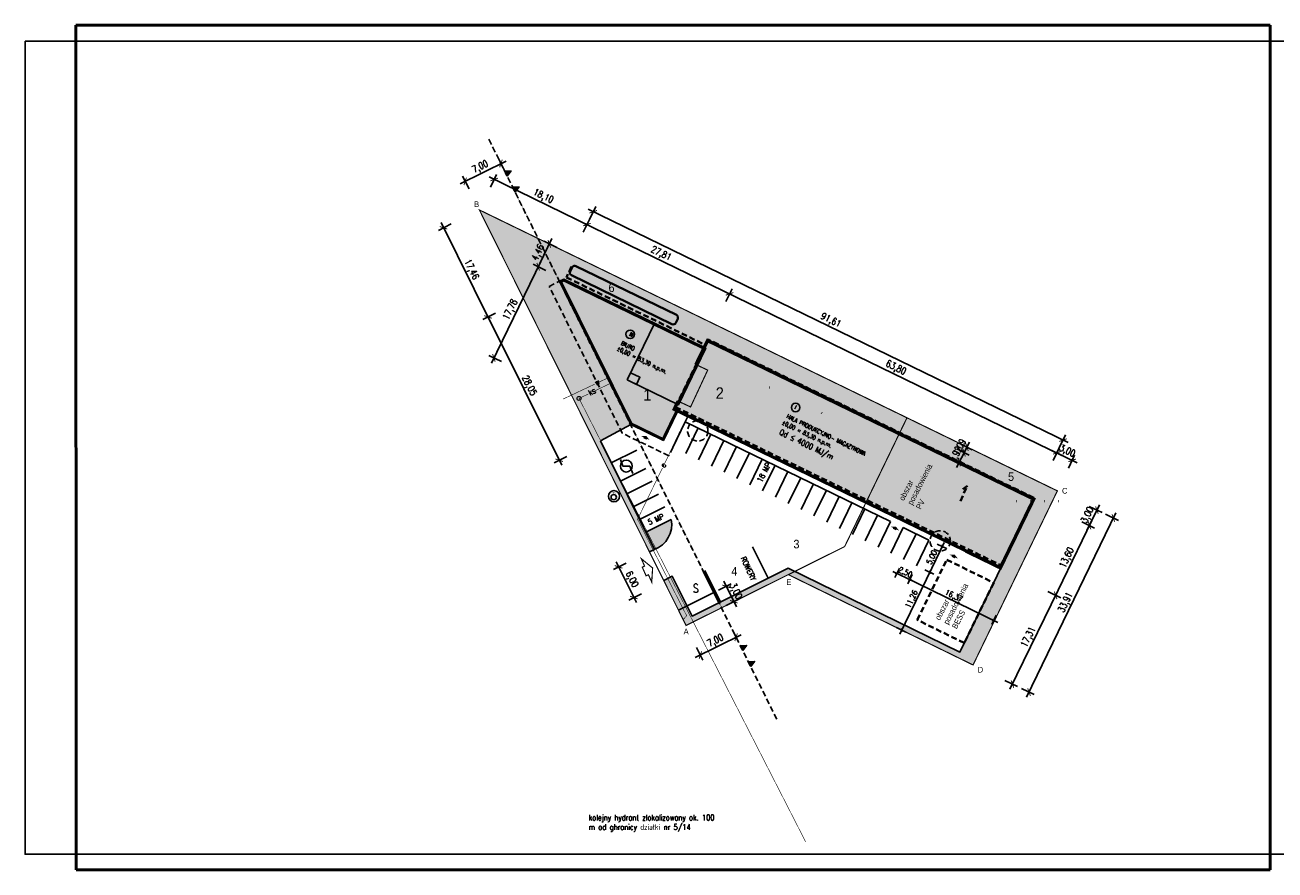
# Model space of a CAD drawing. Extents: x 24549 to 49468, y 1447 to 3247.
# Tile 1 of 2: x 24549 to 24768, y 1447 to 1595. Entities that reach past the tile are written whole.
import ezdxf

# ---------------------------------------------------------------- set-up
doc = ezdxf.new("R2010")
doc.units = 0
doc.header["$LTSCALE"] = 4
doc.header["$MEASUREMENT"] = 0
doc.linetypes.add('DASHED2', pattern=[0.375, 0.25, -0.125])
doc.linetypes.add('DOTX2', pattern=[0.5, 0, -0.5])
doc.layers.get('0').update_dxf_attribs({"linetype": 'CONTINUOUS'})
doc.layers.get('DEFPOINTS').update_dxf_attribs({"linetype": 'CONTINUOUS'})
for name, color, linetype in [('GRANICE', 30, 'CONTINUOUS'), ('Kanalizacja sanitarna', 32, 'CONTINUOUS'), ('KRESKOWANIE', 2, 'CONTINUOUS'), ('Linia energetyczna', 130, 'CONTINUOUS'), ('OPISY', 5, 'CONTINUOUS'), ('POLI', 7, 'CONTINUOUS'), ('PPOŻ', 32, 'CONTINUOUS'), ('PRZERYWANA', 1, 'DOTX2'), ('PV', 5, 'CONTINUOUS'), ('RAMKI', 8, 'CONTINUOUS'), ('STOLARKA', 4, 'CONTINUOUS'), ('WYMIARY', 10, 'CONTINUOUS'), ('ZIELEŃ', 90, 'CONTINUOUS')]:
    doc.layers.add(name, color=color, linetype=linetype)
for name, color, linetype, lineweight in [('Kanalizacja deszczowa', 64, 'CONTINUOUS', 40), ('obszar PV', 3, 'DASHED2', 40), ('wod proj', 160, 'CONTINUOUS', 25)]:
    doc.layers.add(name, color=color, linetype=linetype, lineweight=lineweight)
doc.styles.add('SS Projects_500_notes', font='bahnschrift.ttf', dxfattribs={"height": 2})
doc.styles.add('styl1', font='romans.shx', dxfattribs={"width": 0.8, "height": 1})
doc.styles.add('STYLE1', font='romans.shx', dxfattribs={"width": 0.8, "height": 1.2})
doc.styles.add('STYLE2', font='swissko.ttf', dxfattribs={"width": 0.8, "height": 2})
doc.dimstyles.get("Standard").update_dxf_attribs({"dimscale": 0, "dimtxt": 1.2, "dimasz": 1, "dimexe": 1, "dimexo": 0, "dimgap": 0.3, "dimtad": 1, "dimzin": 1, "dimdsep": 46, "dimlunit": 6, "dimtxsty": 'STYLE1', "dimblk1": 'ARCHTICK', "dimblk2": 'ARCHTICK', "dimsah": 1, "dimcen": 2.5, "dimdle": 1, "dimadec": 0, "dimazin": 0, "dimtfac": 1, "dimtdec": 4, "dimtix": 1, "dimtmove": 1, "dimatfit": 3, "dimldrblk": 'ARCHTICK', "dimfxl": 1.5, "dimfxlon": 1, "dimtolj": 1, "dimtzin": 0, "dimarcsym": 0})
doc.dimstyles.new('szambo', dxfattribs={"dimscale": 0, "dimtxt": 1.5, "dimasz": 0.5, "dimexe": 0.8, "dimexo": 0, "dimgap": 0.1, "dimtad": 1, "dimzin": 0, "dimdsep": 46, "dimlunit": 6, "dimtxsty": 'styl1', "dimblk1": 'ARCHTICK', "dimblk2": 'ARCHTICK', "dimsah": 1, "dimcen": 2.5, "dimdle": 0.8, "dimadec": 0, "dimazin": 0, "dimtfac": 1, "dimtix": 1, "dimtmove": 1, "dimatfit": 3, "dimldrblk": 'ARCHTICK', "dimfxl": 1, "dimfxlon": 1, "dimtfillclr": 256, "dimtolj": 1, "dimtzin": 0, "dimarcsym": 0})
picture_1 = doc.add_image_def('image1.tif', size_in_pixel=(4961, 3507))

# ---------------------------------------------------------------- blocks, each defined once
blk = doc.blocks.new('STRZ')
for points in [[(11, 21), (11, 6), (-19, 6)], [(11, 6), (0, 6), (11, 0), (0, 0)], [(11, 21), (11, 6), (41, 6)], [(11, 6), (22, 6), (11, 0), (22, 0)]]:
    blk.add_solid(points)
blk = doc.blocks.new('_ARCHTICK')
at = {"color": 0, "linetype": 'ByBlock', "const_width": 0.15}
blk.add_lwpolyline([(-0.5, -0.5), (0.5, 0.5)], dxfattribs=at)
blk = doc.blocks.new('*D582')
at = {"layer": 'DEFPOINTS', "color": 0}
for p in [(24632.18, 1570.94), (24636.38, 1562.47), (24630.12, 1559.35)]:
    blk.add_point(p, dxfattribs=at)
at = {"layer": 'WYMIARY', "color": 0, "lineweight": -2}
for p, q in [((24625.01, 1567.38), (24633.07, 1571.38)), ((24632.84, 1569.59), (24631.73, 1571.83)), ((24626.58, 1566.48), (24625.46, 1568.72))]:
    blk.add_line(p, q, dxfattribs=at)
for p, rotation in [((24632.18, 1570.94), 26.42195009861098), ((24625.91, 1567.82), 206.421950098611)]:
    blk.add_blockref('_ARCHTICK', p, dxfattribs=dict(at, rotation=rotation))
at = {"layer": 'WYMIARY', "color": 0, "insert": (24628.59, 1570.29), "char_height": 1.2, "attachment_point": 5, "rotation": 26.422, "style": 'STYLE1'}
blk.add_mtext('\\A1;7,00', dxfattribs=at)
blk = doc.blocks.new('*D583')
at = {"layer": 'DEFPOINTS', "color": 0}
for p in [(24670.86, 1493.07), (24664.59, 1489.95), (24667.16, 1484.79)]:
    blk.add_point(p, dxfattribs=at)
at = {"layer": 'WYMIARY', "color": 0, "lineweight": -2}
for p, q in [((24672.76, 1489.25), (24673.88, 1487.02)), ((24674.32, 1488.36), (24666.27, 1484.35)), ((24666.49, 1486.13), (24667.61, 1483.9))]:
    blk.add_line(p, q, dxfattribs=at)
for p, rotation in [((24673.43, 1487.91), 26.46628339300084), ((24667.16, 1484.79), 206.4662833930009)]:
    blk.add_blockref('_ARCHTICK', p, dxfattribs=dict(at, rotation=rotation))
at = {"layer": 'WYMIARY', "color": 0, "insert": (24669.85, 1487.26), "char_height": 1.2, "attachment_point": 5, "rotation": 26.4663, "style": 'STYLE1'}
blk.add_mtext('\\A1;7,00', dxfattribs=at)
blk = doc.blocks.new('*D584')
at = {"layer": 'DEFPOINTS', "color": 0}
for p in [(24658.78, 1503.23), (24652.82, 1500.25), (24661.46, 1497.85)]:
    blk.add_point(p, dxfattribs=at)
at = {"layer": 'WYMIARY', "color": 0, "lineweight": -2}
for p, q in [((24654.16, 1500.92), (24651.92, 1499.81)), ((24655.94, 1493.99), (24652.37, 1501.15)), ((24656.83, 1495.55), (24654.6, 1494.43))]:
    blk.add_line(p, q, dxfattribs=at)
for p, rotation in [((24652.82, 1500.25), 116.466283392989), ((24655.49, 1494.88), 296.4662833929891)]:
    blk.add_blockref('_ARCHTICK', p, dxfattribs=dict(at, rotation=rotation))
at = {"layer": 'WYMIARY', "color": 0, "insert": (24655.06, 1498.02), "char_height": 1.2, "attachment_point": 5, "rotation": 296.4663, "style": 'STYLE1'}
blk.add_mtext('\\A1;6,00', dxfattribs=at)
blk = doc.blocks.new('*D585')
at = {"layer": 'DEFPOINTS', "color": 0}
for p in [(24672.29, 1548.1), (24668.38, 1540.05), (24725.77, 1512.18)]:
    blk.add_point(p, dxfattribs=at)
at = {"layer": 'WYMIARY', "color": 0, "lineweight": -2}
for p, q in [((24730.58, 1519.79), (24671.39, 1548.53)), ((24671.63, 1546.75), (24672.72, 1549)), ((24729.02, 1518.88), (24730.11, 1521.12))]:
    blk.add_line(p, q, dxfattribs=at)
for p, rotation in [((24672.29, 1548.1), 154.0955351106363), ((24729.68, 1520.23), 334.0955351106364)]:
    blk.add_blockref('_ARCHTICK', p, dxfattribs=dict(at, rotation=rotation))
at = {"layer": 'WYMIARY', "color": 0, "insert": (24701.42, 1535.07), "char_height": 1.2, "attachment_point": 5, "rotation": 334.0955, "style": 'STYLE1'}
blk.add_mtext('\\A1;63,80', dxfattribs=at)
blk = doc.blocks.new('*D586')
at = {"layer": 'DEFPOINTS', "color": 0}
for p in [(24732.37, 1518.91), (24729.78, 1513.57), (24725.77, 1512.18)]:
    blk.add_point(p, dxfattribs=at)
at = {"layer": 'WYMIARY', "color": 0, "lineweight": -2}
for p, q in [((24728.78, 1520.66), (24733.27, 1518.48)), ((24729.02, 1518.88), (24730.11, 1521.12)), ((24731.72, 1517.57), (24732.81, 1519.81))]:
    blk.add_line(p, q, dxfattribs=at)
for p, rotation in [((24729.68, 1520.23), 334.0955351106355), ((24732.37, 1518.91), 154.0955351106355)]:
    blk.add_blockref('_ARCHTICK', p, dxfattribs=dict(at, rotation=rotation))
at = {"layer": 'WYMIARY', "color": 0, "insert": (24731.47, 1520.48), "char_height": 1.2, "attachment_point": 5, "rotation": 334.0955, "style": 'STYLE1'}
blk.add_mtext('\\A1;3,00', dxfattribs=at)
blk = doc.blocks.new('*D587')
at = {"layer": 'DEFPOINTS', "color": 0}
for p in [(24647.27, 1560.25), (24642.44, 1550.3), (24668.38, 1540.05)]:
    blk.add_point(p, dxfattribs=at)
at = {"layer": 'WYMIARY', "color": 0, "lineweight": -2}
for p, q in [((24646.62, 1558.9), (24647.71, 1561.14)), ((24673.19, 1547.66), (24646.37, 1560.68)), ((24671.63, 1546.75), (24672.72, 1549))]:
    blk.add_line(p, q, dxfattribs=at)
for p, rotation in [((24647.27, 1560.25), 154.0955351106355), ((24672.29, 1548.1), 334.0955351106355)]:
    blk.add_blockref('_ARCHTICK', p, dxfattribs=dict(at, rotation=rotation))
at = {"layer": 'WYMIARY', "color": 0, "insert": (24660.22, 1555.08), "char_height": 1.2, "attachment_point": 5, "rotation": 334.0955, "style": 'STYLE1'}
blk.add_mtext('\\A1;27,81', dxfattribs=at)
blk = doc.blocks.new('*D588')
at = {"layer": 'DEFPOINTS', "color": 0}
for p in [(24630.99, 1568.15), (24628.4, 1562.81), (24642.44, 1550.3)]:
    blk.add_point(p, dxfattribs=at)
at = {"layer": 'WYMIARY', "color": 0, "lineweight": -2}
for p, q in [((24648.17, 1559.81), (24630.09, 1568.59)), ((24630.34, 1566.8), (24631.43, 1569.05)), ((24646.62, 1558.9), (24647.71, 1561.14))]:
    blk.add_line(p, q, dxfattribs=at)
for p, rotation in [((24630.99, 1568.15), 154.0955351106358), ((24647.27, 1560.25), 334.0955351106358)]:
    blk.add_blockref('_ARCHTICK', p, dxfattribs=dict(at, rotation=rotation))
at = {"layer": 'WYMIARY', "color": 0, "insert": (24639.58, 1565.11), "char_height": 1.2, "attachment_point": 5, "rotation": 334.0955, "style": 'STYLE1'}
blk.add_mtext('\\A1;18,10', dxfattribs=at)
blk = doc.blocks.new('*D589')
at = {"layer": 'DEFPOINTS', "color": 0}
for p in [(24725.77, 1512.18), (24735.41, 1507.5), (24719.83, 1499.95)]:
    blk.add_point(p, dxfattribs=at)
at = {"layer": 'WYMIARY', "color": 0, "lineweight": -2}
for p, q in [((24729.03, 1494.37), (24735.85, 1508.4)), ((24734.06, 1508.15), (24736.31, 1507.06)), ((24728.12, 1495.92), (24730.37, 1494.83))]:
    blk.add_line(p, q, dxfattribs=at)
for p, rotation in [((24735.41, 1507.5), 64.09574902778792), ((24729.47, 1495.27), 244.0957490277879)]:
    blk.add_blockref('_ARCHTICK', p, dxfattribs=dict(at, rotation=rotation))
at = {"layer": 'WYMIARY', "color": 0, "insert": (24731.53, 1501.82), "char_height": 1.2, "attachment_point": 5, "rotation": 64.0957, "style": 'STYLE1'}
blk.add_mtext('\\A1;13,60', dxfattribs=at)
blk = doc.blocks.new('*D590')
at = {"layer": 'DEFPOINTS', "color": 0}
for p in [(24729.78, 1513.57), (24725.77, 1512.18), (24736.72, 1510.2)]:
    blk.add_point(p, dxfattribs=at)
at = {"layer": 'WYMIARY', "color": 0, "lineweight": -2}
for p, q in [((24734.97, 1506.6), (24737.16, 1511.1)), ((24735.37, 1510.85), (24737.62, 1509.76)), ((24734.06, 1508.15), (24736.31, 1507.06))]:
    blk.add_line(p, q, dxfattribs=at)
for p, rotation in [((24736.72, 1510.2), 244.0957490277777), ((24735.41, 1507.5), 64.09574902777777)]:
    blk.add_blockref('_ARCHTICK', p, dxfattribs=dict(at, rotation=rotation))
at = {"layer": 'WYMIARY', "color": 0, "insert": (24735.16, 1509.29), "char_height": 1.2, "attachment_point": 5, "rotation": 64.0957, "style": 'STYLE1'}
blk.add_mtext('\\A1;3,00', dxfattribs=at)
blk = doc.blocks.new('*D591')
at = {"layer": 'DEFPOINTS', "color": 0}
for p in [(24719.83, 1499.95), (24714.99, 1483.06), (24721.91, 1479.7)]:
    blk.add_point(p, dxfattribs=at)
at = {"layer": 'WYMIARY', "color": 0, "lineweight": -2}
for p, q in [((24729.91, 1496.16), (24721.47, 1478.8)), ((24728.12, 1495.92), (24730.37, 1494.83)), ((24720.56, 1480.35), (24722.81, 1479.26))]:
    blk.add_line(p, q, dxfattribs=at)
for p, rotation in [((24729.47, 1495.27), 64.09574902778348), ((24721.91, 1479.7), 244.0957490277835)]:
    blk.add_blockref('_ARCHTICK', p, dxfattribs=dict(at, rotation=rotation))
at = {"layer": 'WYMIARY', "color": 0, "insert": (24724.78, 1487.92), "char_height": 1.2, "attachment_point": 5, "rotation": 64.0957, "style": 'STYLE1'}
blk.add_mtext('\\A1;17,31', dxfattribs=at)
blk = doc.blocks.new('*D592')
at = {"layer": 'DEFPOINTS', "color": 0}
for p in [(24729.78, 1513.57), (24714.99, 1483.06), (24724.81, 1478.3)]:
    blk.add_point(p, dxfattribs=at)
at = {"layer": 'WYMIARY', "color": 0, "lineweight": -2}
for p, q in [((24740.04, 1509.71), (24724.38, 1477.4)), ((24738.25, 1509.46), (24740.5, 1508.37)), ((24723.46, 1478.95), (24725.71, 1477.86))]:
    blk.add_line(p, q, dxfattribs=at)
for p, rotation in [((24739.6, 1508.81), 64.14221739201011), ((24724.81, 1478.3), 244.1422173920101)]:
    blk.add_blockref('_ARCHTICK', p, dxfattribs=dict(at, rotation=rotation))
at = {"layer": 'WYMIARY', "color": 0, "insert": (24731.3, 1493.99), "char_height": 1.2, "attachment_point": 5, "rotation": 64.1422, "style": 'STYLE1'}
blk.add_mtext('\\A1;33,91', dxfattribs=at)
blk = doc.blocks.new('*D593')
at = {"layer": 'DEFPOINTS', "color": 0}
for p in [(24642.44, 1550.3), (24654.95, 1525.19), (24642.4, 1518.94)]:
    blk.add_point(p, dxfattribs=at)
at = {"layer": 'WYMIARY', "color": 0, "lineweight": -2}
for p, q in [((24631.24, 1544.72), (24629, 1543.61)), ((24629.45, 1544.95), (24642.85, 1518.05)), ((24643.74, 1519.61), (24641.5, 1518.49))]:
    blk.add_line(p, q, dxfattribs=at)
for p, rotation in [((24629.9, 1544.05), 116.468945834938), ((24642.4, 1518.94), 296.468945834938)]:
    blk.add_blockref('_ARCHTICK', p, dxfattribs=dict(at, rotation=rotation))
at = {"layer": 'WYMIARY', "color": 0, "insert": (24637.05, 1531.95), "char_height": 1.2, "attachment_point": 5, "rotation": 296.4689, "style": 'STYLE1'}
blk.add_mtext('\\A1;28,05', dxfattribs=at)
blk = doc.blocks.new('*D594')
at = {"layer": 'DEFPOINTS', "color": 0}
for p in [(24628.4, 1562.81), (24622.12, 1559.68), (24642.44, 1550.3)]:
    blk.add_point(p, dxfattribs=at)
at = {"layer": 'WYMIARY', "color": 0, "lineweight": -2}
for p, q in [((24623.46, 1560.35), (24621.22, 1559.23)), ((24630.34, 1543.16), (24621.67, 1560.58)), ((24631.24, 1544.72), (24629, 1543.61))]:
    blk.add_line(p, q, dxfattribs=at)
for p, rotation in [((24622.12, 1559.68), 116.466225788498), ((24629.9, 1544.05), 296.466225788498)]:
    blk.add_blockref('_ARCHTICK', p, dxfattribs=dict(at, rotation=rotation))
at = {"layer": 'WYMIARY', "color": 0, "insert": (24626.91, 1552.32), "char_height": 1.2, "attachment_point": 5, "rotation": 296.4662, "style": 'STYLE1'}
blk.add_mtext('\\A1;17,46', dxfattribs=at)
blk = doc.blocks.new('*D595')
at = {"layer": 'DEFPOINTS', "color": 0}
for p in [(24640.66, 1556.88), (24644.07, 1555.22), (24642.12, 1551.21)]:
    blk.add_point(p, dxfattribs=at)
at = {"layer": 'WYMIARY', "color": 0, "lineweight": -2}
for p, q in [((24638.28, 1551.96), (24641.1, 1557.78)), ((24642.01, 1556.22), (24639.76, 1557.31)), ((24640.06, 1552.21), (24637.81, 1553.3))]:
    blk.add_line(p, q, dxfattribs=at)
for p, rotation in [((24640.66, 1556.88), 64.09570769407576), ((24638.71, 1552.86), 244.0957076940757)]:
    blk.add_blockref('_ARCHTICK', p, dxfattribs=dict(at, rotation=rotation))
at = {"layer": 'WYMIARY', "color": 0, "insert": (24638.78, 1555.31), "char_height": 1.2, "attachment_point": 5, "rotation": 64.0957, "style": 'STYLE1'}
blk.add_mtext('\\A1;4,46', dxfattribs=at)
blk = doc.blocks.new('*D596')
at = {"layer": 'DEFPOINTS', "color": 0}
for p in [(24642.12, 1551.21), (24630.95, 1536.87), (24635.07, 1534.87)]:
    blk.add_point(p, dxfattribs=at)
at = {"layer": 'WYMIARY', "color": 0, "lineweight": -2}
for p, q in [((24639.15, 1553.76), (24630.51, 1535.97)), ((24640.06, 1552.21), (24637.81, 1553.3)), ((24632.3, 1536.22), (24630.05, 1537.31))]:
    blk.add_line(p, q, dxfattribs=at)
for p, rotation in [((24638.71, 1552.86), 64.09570855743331), ((24630.95, 1536.87), 244.0957085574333)]:
    blk.add_blockref('_ARCHTICK', p, dxfattribs=dict(at, rotation=rotation))
at = {"layer": 'WYMIARY', "color": 0, "insert": (24633.92, 1545.31), "char_height": 1.2, "attachment_point": 5, "rotation": 64.0957, "style": 'STYLE1'}
blk.add_mtext('\\A1;17,78', dxfattribs=at)
blk = doc.blocks.new('*D597')
at = {"layer": 'DEFPOINTS', "color": 0}
for p in [(24707.25, 1504.95), (24709.59, 1503.81), (24705.06, 1500.45)]:
    blk.add_point(p, dxfattribs=at)
at = {"layer": 'WYMIARY', "color": 0, "lineweight": -2}
for p, q in [((24707.06, 1498.59), (24709.94, 1504.53)), ((24708.69, 1504.25), (24710.31, 1503.46)), ((24706.51, 1499.75), (24708.13, 1498.96))]:
    blk.add_line(p, q, dxfattribs=at)
at = {"layer": 'WYMIARY', "color": 0, "lineweight": -2, "xscale": 0.5, "yscale": 0.5, "zscale": 0.5}
for p, rotation in [((24709.59, 1503.81), 64.0957086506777), ((24707.41, 1499.31), 244.0957086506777)]:
    blk.add_blockref('_ARCHTICK', p, dxfattribs=dict(at, rotation=rotation))
at = {"layer": 'WYMIARY', "color": 0, "insert": (24707.87, 1501.86), "char_height": 1, "attachment_point": 5, "rotation": 64.0957, "style": 'styl1'}
blk.add_mtext('\\A1;5,00', dxfattribs=at)
blk = doc.blocks.new('*D598')
at = {"layer": 'DEFPOINTS', "color": 0}
for p in [(24705.06, 1500.45), (24698.79, 1490.98), (24702.49, 1489.18)]:
    blk.add_point(p, dxfattribs=at)
at = {"layer": 'WYMIARY', "color": 0, "lineweight": -2}
for p, q in [((24707.76, 1500.03), (24702.14, 1488.46)), ((24706.51, 1499.75), (24708.13, 1498.96)), ((24701.59, 1489.62), (24703.21, 1488.83))]:
    blk.add_line(p, q, dxfattribs=at)
at = {"layer": 'WYMIARY', "color": 0, "lineweight": -2, "xscale": 0.5, "yscale": 0.5, "zscale": 0.5}
for p, rotation in [((24707.41, 1499.31), 64.09570865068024), ((24702.49, 1489.18), 244.0957086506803)]:
    blk.add_blockref('_ARCHTICK', p, dxfattribs=dict(at, rotation=rotation))
at = {"layer": 'WYMIARY', "color": 0, "insert": (24704.32, 1494.55), "char_height": 1, "attachment_point": 5, "rotation": 64.0957, "style": 'styl1'}
blk.add_mtext('\\A1;11,26', dxfattribs=at)
blk = doc.blocks.new('*D599')
at = {"layer": 'DEFPOINTS', "color": 0}
for p in [(24702.82, 1501.54), (24705.06, 1500.45), (24703.89, 1498.02)]:
    blk.add_point(p, dxfattribs=at)
at = {"layer": 'WYMIARY', "color": 0, "lineweight": -2}
for p, q in [((24702.07, 1500.01), (24701.29, 1498.39)), ((24700.92, 1499.46), (24704.61, 1497.67)), ((24704.32, 1498.92), (24703.54, 1497.3))]:
    blk.add_line(p, q, dxfattribs=at)
at = {"layer": 'WYMIARY', "color": 0, "lineweight": -2, "xscale": 0.5, "yscale": 0.5, "zscale": 0.5}
for p, rotation in [((24701.64, 1499.11), 334.0957086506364), ((24703.89, 1498.02), 154.0957086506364)]:
    blk.add_blockref('_ARCHTICK', p, dxfattribs=dict(at, rotation=rotation))
at = {"layer": 'WYMIARY', "color": 0, "insert": (24703.06, 1499.19), "char_height": 1, "attachment_point": 5, "rotation": 334.0957, "style": 'styl1'}
blk.add_mtext('\\A1;2,50', dxfattribs=at)
blk = doc.blocks.new('*D600')
at = {"layer": 'DEFPOINTS', "color": 0}
for p in [(24705.06, 1500.45), (24719.53, 1492.77), (24718.61, 1490.87)]:
    blk.add_point(p, dxfattribs=at)
at = {"layer": 'WYMIARY', "color": 0, "lineweight": -2}
for p, q in [((24703.17, 1498.37), (24719.33, 1490.52)), ((24704.32, 1498.92), (24703.54, 1497.3)), ((24719.05, 1491.77), (24718.26, 1490.15))]:
    blk.add_line(p, q, dxfattribs=at)
at = {"layer": 'WYMIARY', "color": 0, "lineweight": -2, "xscale": 0.5, "yscale": 0.5, "zscale": 0.5}
for p, rotation in [((24703.89, 1498.02), 154.0957086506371), ((24718.61, 1490.87), 334.0957086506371)]:
    blk.add_blockref('_ARCHTICK', p, dxfattribs=dict(at, rotation=rotation))
at = {"layer": 'WYMIARY', "color": 0, "insert": (24711.55, 1495.07), "char_height": 1, "attachment_point": 5, "rotation": 334.0957, "style": 'styl1'}
blk.add_mtext('\\A1;16,37', dxfattribs=at)
blk = doc.blocks.new('*D601')
at = {"layer": 'DEFPOINTS', "color": 0}
for p in [(24646.62, 1558.9), (24730.77, 1522.47), (24729.02, 1518.88)]:
    blk.add_point(p, dxfattribs=at)
at = {"layer": 'WYMIARY', "color": 0, "lineweight": -2}
for p, q in [((24647.71, 1561.14), (24648.8, 1563.39)), ((24647.47, 1562.93), (24731.67, 1522.03)), ((24730.11, 1521.12), (24731.2, 1523.37))]:
    blk.add_line(p, q, dxfattribs=at)
for p, rotation in [((24648.36, 1562.49), 154.0955351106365), ((24730.77, 1522.47), 334.0955351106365)]:
    blk.add_blockref('_ARCHTICK', p, dxfattribs=dict(at, rotation=rotation))
at = {"layer": 'WYMIARY', "color": 0, "insert": (24690.01, 1543.39), "char_height": 1.2, "attachment_point": 5, "rotation": 334.0955, "style": 'STYLE1'}
blk.add_mtext('\\A1;91,61', dxfattribs=at)
blk = doc.blocks.new('*D602')
at = {"layer": 'DEFPOINTS', "color": 0}
for p in [(24712.13, 1520.94), (24713.42, 1520.26), (24711.24, 1519.24)]:
    blk.add_point(p, dxfattribs=at)
at = {"layer": 'WYMIARY', "color": 0, "lineweight": -2}
for p, q in [((24712.08, 1517.68), (24713.88, 1521.15)), ((24712.13, 1520.94), (24714.31, 1519.8)), ((24711.24, 1519.24), (24713.43, 1518.1))]:
    blk.add_line(p, q, dxfattribs=at)
for p, rotation in [((24713.42, 1520.26), 242.5511238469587), ((24712.54, 1518.56), 62.55112384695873)]:
    blk.add_blockref('_ARCHTICK', p, dxfattribs=dict(at, rotation=rotation))
at = {"layer": 'WYMIARY', "color": 0, "insert": (24712.08, 1519.88), "char_height": 1.2, "attachment_point": 5, "rotation": 62.5511, "style": 'STYLE1'}
blk.add_mtext('\\A1;1,92', dxfattribs=at)
blk = doc.blocks.new('*D603')
at = {"layer": 'DEFPOINTS', "color": 0}
for p in [(24712.7, 1521.87), (24712.13, 1520.94), (24713.93, 1521.23)]:
    blk.add_point(p, dxfattribs=at)
at = {"layer": 'WYMIARY', "color": 0, "lineweight": -2}
for p, q in [((24712.7, 1521.87), (24714.81, 1520.77)), ((24712.96, 1519.37), (24714.39, 1522.12)), ((24712.13, 1520.94), (24714.31, 1519.8))]:
    blk.add_line(p, q, dxfattribs=at)
for p, rotation in [((24713.93, 1521.23), 242.5511238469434), ((24713.42, 1520.26), 62.55112384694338)]:
    blk.add_blockref('_ARCHTICK', p, dxfattribs=dict(at, rotation=rotation))
at = {"layer": 'WYMIARY', "color": 0, "insert": (24712.78, 1521.21), "char_height": 1.2, "attachment_point": 5, "rotation": 62.5511, "style": 'STYLE1'}
blk.add_mtext('\\A1;1,09', dxfattribs=at)
blk = doc.blocks.new('*D604')
at = {"layer": 'DEFPOINTS', "color": 0}
for p in [(24669.53, 1495.76), (24673.03, 1494.14), (24670.87, 1493.07)]:
    blk.add_point(p, dxfattribs=at)
at = {"layer": 'WYMIARY', "color": 0, "lineweight": -2}
for p, q in [((24671.25, 1497.72), (24673.47, 1493.25)), ((24670.35, 1496.16), (24672.59, 1497.27)), ((24671.68, 1493.47), (24673.92, 1494.59))]:
    blk.add_line(p, q, dxfattribs=at)
for p, rotation in [((24671.69, 1496.83), 296.4219500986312), ((24673.03, 1494.14), 116.4219500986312)]:
    blk.add_blockref('_ARCHTICK', p, dxfattribs=dict(at, rotation=rotation))
at = {"layer": 'WYMIARY', "color": 0, "insert": (24673.27, 1495.94), "char_height": 1.2, "attachment_point": 5, "rotation": 296.422, "style": 'STYLE1'}
blk.add_mtext('\\A1;3,00', dxfattribs=at)

msp = doc.modelspace()

# ---------------------------------------------------------------- hatches: boundary and pattern name
at = {"layer": 'KRESKOWANIE', "true_color": 0xff4d4d}
msp.add_hatch(color=13, dxfattribs=at).paths.add_polyline_path([(24663.057, 1527.742), (24719.736, 1500.215), (24725.503, 1512.089), (24668.473, 1539.787), (24667.835, 1538.473), (24643.184, 1550.445), (24642.712, 1550.21), (24655.091, 1525.346), (24660.593, 1522.669)])
at = {"layer": 'ZIELEŃ', "true_color": 0xd4f5c1}
h = msp.add_hatch(color=254, dxfattribs=at)
h.dxf.hatch_style = 1
h.paths.add_polyline_path([(24642.444, 1550.3), (24640.645, 1549.404), (24653.17, 1524.245), (24654.942, 1525.196)], flags=17)
h.paths.add_polyline_path([(24628.398, 1562.807), (24658.234, 1502.878), (24659.086, 1503.294), (24649.622, 1522.339), (24653.17, 1524.245), (24640.645, 1549.404), (24642.444, 1550.3), (24643.183, 1550.668), (24667.742, 1538.741), (24668.38, 1540.054), (24702.094, 1523.68), (24703.401, 1526.38)])
h.paths.add_polyline_path([(24682.589, 1498.893), (24683.718, 1499.455), (24682.585, 1500.008), (24665.697, 1491.617), (24662.215, 1498.611), (24660.726, 1497.872), (24664.654, 1489.982)])
h.paths.add_polyline_path([(24729.779, 1513.57), (24703.401, 1526.38), (24702.094, 1523.68), (24725.77, 1512.182), (24725.767, 1512.175), (24719.828, 1499.948), (24719.812, 1499.956), (24712.672, 1485.304), (24683.718, 1499.455), (24682.589, 1498.893), (24714.991, 1483.057)])
h.paths.add_polyline_path([(24662.06, 1508.544), (24657.583, 1506.319), (24659.086, 1503.294, 0.3648379)], flags=17)

# ---------------------------------------------------------------- linework, layer by layer
at = {"ltscale": 0.5}
msp.add_lwpolyline([(24663.149, 1527.475), (24719.828, 1499.948), (24725.77, 1512.182), (24668.38, 1540.054), (24667.742, 1538.741), (24643.183, 1550.668), (24642.444, 1550.3), (24654.942, 1525.196), (24660.685, 1522.402), (24663.149, 1527.475)], dxfattribs=at)
at = {"const_width": 0.2}
msp.add_lwpolyline([(24658.632, 1497.574), (24658.051, 1498.876), (24657.64, 1498.692), (24656.968, 1500.199), (24657.379, 1500.383), (24656.798, 1501.684), (24658.783, 1500.054)], close=True, dxfattribs=at)
at = {"layer": 'GRANICE', "color": 30, "const_width": 0.2}
for points in [[(24664.654, 1489.982), (24628.398, 1562.807), (24703.401, 1526.38), (24692.465, 1503.801), (24682.589, 1498.893)], [(24714.991, 1483.057), (24682.589, 1498.893), (24692.465, 1503.801), (24703.401, 1526.38), (24729.779, 1513.57)]]:
    msp.add_lwpolyline(points, close=True, dxfattribs=at)
at = {"layer": 'Kanalizacja deszczowa'}
msp.add_lwpolyline([(24662.955, 1544.417), (24645.32, 1552.982, 0.4142136), (24644.651, 1552.751), (24644.3, 1552.027, 0.4142136), (24644.531, 1551.359), (24662.166, 1542.794, 0.4142136), (24662.834, 1543.025), (24663.186, 1543.749, 0.4142136)], format="xyb", close=True, dxfattribs=at)
at = {"layer": 'Kanalizacja sanitarna', "lineweight": 5, "const_width": 0.1}
for points in [[(24647.506, 1530.551), (24645.879, 1529.768), (24685.638, 1452.039)], [(24651.355, 1532.402), (24648.598, 1531.076)]]:
    msp.add_lwpolyline(points, dxfattribs=at)
at = {"layer": 'Kanalizacja sanitarna', "lineweight": 5}
msp.add_circle((24645.881, 1529.769), 0.352, dxfattribs=at)
at = {"layer": 'Linia energetyczna', "lineweight": 5, "const_width": 0.1}
for points in [[(24660.849, 1518.277), (24664.903, 1526.624)], [(24664.187, 1491.052), (24664.753, 1491.688), (24656.142, 1508.585), (24660.522, 1517.604)]]:
    msp.add_lwpolyline(points, dxfattribs=at)
at = {"layer": 'obszar PV', "color": 1}
for p, q in [((24644.569, 1552.88), (24643.665, 1550.99)), ((24643.665, 1550.99), (24667.973, 1539.184))]:
    msp.add_line(p, q, dxfattribs=at)
at = {"layer": 'obszar PV'}
for p, q in [((24636.178, 1547.18), (24636.178, 1547.18)), ((24636.178, 1547.18), (24636.178, 1547.18)), ((24636.178, 1547.18), (24636.178, 1547.18)), ((24636.178, 1547.18), (24636.178, 1547.18)), ((24636.178, 1547.18), (24636.178, 1547.18)), ((24636.178, 1547.18), (24636.178, 1547.18)), ((24679.335, 1531.663), (24679.312, 1531.673)), ((24688.457, 1527.213), (24688.412, 1527.234)), ((24712.774, 1511.778), (24713.99, 1514.456)), ((24713.99, 1514.456), (24713.222, 1513.844)), ((24722.634, 1511.776), (24722.684, 1511.776)), ((24725.084, 1511.776), (24725.134, 1511.776)), ((24727.534, 1511.776), (24727.584, 1511.776)), ((24729.984, 1511.776), (24730.034, 1511.776))]:
    msp.add_line(p, q, dxfattribs=at)
for points in [[(24668.542, 1540.087), (24662.797, 1528.258), (24719.889, 1500.531), (24725.634, 1512.359)], [(24710.37, 1501.503), (24718.617, 1497.47), (24713.455, 1486.913), (24705.208, 1490.945)]]:
    msp.add_lwpolyline(points, close=True, dxfattribs=at)
at = {"layer": 'OPISY'}
for centre in [(24654.849, 1541.009), (24683.87, 1528.184)]:
    msp.add_circle(centre, 0.753, dxfattribs=at)
at = {"layer": 'OPISY', "linetype": 'DASHED2'}
for centre in [(24666.706, 1524.086), (24709.221, 1504.805)]:
    msp.add_circle(centre, 1.789, dxfattribs=at)
at = {"layer": 'POLI', "const_width": 0.4}
msp.add_lwpolyline([(24663.057, 1527.742), (24719.736, 1500.215), (24725.503, 1512.089), (24668.473, 1539.787), (24667.835, 1538.473), (24643.184, 1550.445), (24642.712, 1550.21), (24655.091, 1525.346), (24660.593, 1522.669)], close=True, dxfattribs=at)
msp.add_lwpolyline([(24667.835, 1538.473), (24662.706, 1527.913), (24663.057, 1527.742)], dxfattribs=at)
at = {"layer": 'PPOŻ', "linetype": 'DASHED2', "lineweight": 5, "const_width": 0.2}
for points in [[(24666.197, 1535.787), (24668.334, 1540.187), (24725.904, 1512.228), (24719.875, 1499.814), (24713.583, 1502.87)], [(24666.197, 1535.787), (24668.447, 1534.74), (24665.441, 1528.281), (24663.084, 1529.378)], [(24666.689, 1525.673), (24662.316, 1527.797), (24663.084, 1529.378)]]:
    msp.add_lwpolyline(points, dxfattribs=at)
at = {"layer": 'PRZERYWANA', "linetype": 'DASHED2'}
msp.add_line((24630.061, 1575.191), (24680.564, 1473.551), dxfattribs=at)
at = {"layer": 'PRZERYWANA', "ltscale": 100, "const_width": 0.04}
msp.add_lwpolyline([(24634.665, 1565.926), (24670.92, 1493.102)], dxfattribs=at)
at = {"layer": 'PV'}
for points in [[(24654.323, 1533.018), (24659.109, 1542.923), (24668.113, 1538.572), (24663.327, 1528.668)], [(24654.323, 1533.018), (24654.932, 1534.279), (24656.553, 1533.496), (24655.944, 1532.235)]]:
    msp.add_lwpolyline(points, close=True, dxfattribs=at)
at = {"layer": 'RAMKI'}
msp.add_lwpolyline([(24548.7, 1592.368), (24914.656, 1592.368), (24914.656, 1449.868), (24548.7, 1449.868)], close=True, dxfattribs=at)
at = {"layer": 'RAMKI', "const_width": 0.05}
msp.add_lwpolyline([(24651.507, 1512.47, 1), (24652.432, 1512.47, 1)], format="xyb", close=True, dxfattribs=at)
for points in [[(24651.969, 1512.933), (24651.969, 1513.358), (24651.634, 1513.14)], [(24651.969, 1512.933), (24651.969, 1513.358), (24652.305, 1513.14)]]:
    msp.add_lwpolyline(points, dxfattribs=at)
at = {"layer": 'RAMKI'}
msp.add_circle((24651.969, 1512.47), 0.463, dxfattribs=at)
at = {"layer": 'STOLARKA'}
for p, q in [((24654.942, 1525.196), (24649.622, 1522.339)), ((24664.521, 1525.697), (24662.337, 1521.199)), ((24664.521, 1525.697), (24700.502, 1508.222)), ((24666.77, 1524.605), (24664.586, 1520.107)), ((24649.622, 1522.339), (24659.086, 1503.294)), ((24669.019, 1523.513), (24666.835, 1519.015)), ((24671.268, 1522.421), (24669.084, 1517.923)), ((24656.009, 1520.724), (24651.531, 1518.499)), ((24673.517, 1521.328), (24671.332, 1516.831)), ((24675.765, 1520.236), (24673.581, 1515.739)), ((24657.611, 1517.5), (24653.133, 1515.275)), ((24678.014, 1519.144), (24675.83, 1514.646)), ((24680.263, 1518.052), (24678.079, 1513.554)), ((24658.723, 1515.261), (24654.245, 1513.036)), ((24682.512, 1516.96), (24680.328, 1512.462)), ((24684.761, 1515.868), (24682.576, 1511.37)), ((24659.835, 1513.022), (24655.358, 1510.797)), ((24687.01, 1514.775), (24684.825, 1510.278)), ((24689.258, 1513.683), (24687.074, 1509.186)), ((24660.948, 1510.783), (24656.47, 1508.558)), ((24691.507, 1512.591), (24689.323, 1508.093)), ((24693.756, 1511.499), (24691.572, 1507.001)), ((24662.06, 1508.544), (24657.583, 1506.319)), ((24696.005, 1510.407), (24693.82, 1505.909)), ((24698.254, 1509.315), (24696.069, 1504.817)), ((24700.502, 1508.222), (24698.318, 1503.725)), ((24702.751, 1507.13), (24700.567, 1502.633)), ((24702.751, 1507.13), (24707.249, 1504.946)), ((24705, 1506.038), (24702.816, 1501.54)), ((24707.249, 1504.946), (24705.065, 1500.448)), ((24659.086, 1503.294), (24658.234, 1502.878)), ((24676.3, 1503.786), (24679.05, 1498.252)), ((24667.671, 1499.499), (24670.421, 1493.964)), ((24667.929, 1499.627), (24670.679, 1494.092)), ((24669.531, 1495.755), (24663.319, 1492.663))]:
    msp.add_line(p, q, dxfattribs=at)
at = {"layer": 'STOLARKA', "linetype": 'DASHED2'}
msp.add_lwpolyline([(24664.957, 1526.597), (24661.615, 1519.716), (24653.451, 1523.681), (24640.645, 1549.404), (24642.444, 1550.3)], dxfattribs=at)
at = {"layer": 'STOLARKA'}
for points in [[(24660.726, 1497.872), (24662.215, 1498.611), (24665.697, 1491.617), (24682.585, 1500.008), (24712.672, 1485.304), (24725.77, 1512.182), (24702.094, 1523.68)], [(24653.178, 1519.06), (24653.564, 1517.92), (24654.769, 1517.915), (24655.305, 1516.607)]]:
    msp.add_lwpolyline(points, dxfattribs=at)
msp.add_circle((24654.167, 1517.917), 1.042, dxfattribs=at)
msp.add_arc((24657.454, 1507.686), 4.685, 290.36905, 10.55018, dxfattribs=at)
at = {"layer": 'wod proj', "lineweight": 5, "const_width": 0.1}
for points in [[(24650.862, 1533.329), (24649.336, 1532.609)], [(24648.638, 1532.28), (24643.102, 1529.668)]]:
    msp.add_lwpolyline(points, dxfattribs=at)
at = {"layer": 'wod proj'}
msp.add_circle((24652.006, 1512.634), 0.98, dxfattribs=at)
at = {"layer": 'WYMIARY'}
for points in [[(24633.269, 1568.735), (24633.957, 1569.647), (24632.844, 1569.59), (24633.269, 1568.735)], [(24634.666, 1565.924), (24635.354, 1566.836), (24634.241, 1566.779), (24634.666, 1565.924)], [(24674.593, 1485.57), (24675.281, 1486.481), (24674.168, 1486.424), (24674.593, 1485.57)], [(24675.989, 1482.759), (24676.677, 1483.67), (24675.565, 1483.613), (24675.989, 1482.759)]]:
    msp.add_lwpolyline(points, dxfattribs=at)
for points in [[(24632.844, 1569.59), (24633.269, 1568.735), (24633.957, 1569.647)], [(24634.241, 1566.779), (24634.666, 1565.924), (24635.354, 1566.836)], [(24674.168, 1486.424), (24674.593, 1485.57), (24675.281, 1486.481)], [(24675.565, 1483.613), (24675.989, 1482.759), (24676.677, 1483.67)]]:
    msp.add_solid(points, dxfattribs=at)

# ---------------------------------------------------------------- block references
at = {"layer": 'POLI', "xscale": -0.0279999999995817, "yscale": 0.0279999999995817, "zscale": 0.0279999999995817, "rotation": 333.9834563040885}
for p in [(24657.707, 1522.535), (24701.476, 1506.66), (24711.788, 1501.744)]:
    msp.add_blockref('STRZ', p, dxfattribs=at)

# ---------------------------------------------------------------- texts
at = {"layer": 'Kanalizacja deszczowa', "style": 'SS Projects_500_notes', "width": 0.95}
msp.add_text('6', height=1.5, dxfattribs=at).set_placement((24651.053, 1548.423))
at = {"layer": 'Kanalizacja sanitarna', "lineweight": 5, "style": 'STYLE1', "width": 0.7}
msp.add_text('ks', height=1, rotation=26.24707, dxfattribs=at).set_placement((24647.792, 1530.27))
at = {"layer": 'Linia energetyczna', "lineweight": 5, "style": 'STYLE1', "width": 0.7}
msp.add_text('e', height=1, rotation=63.23207, dxfattribs=at).set_placement((24660.919, 1517.559))
at = {"layer": 'Linia energetyczna', "lineweight": 5, "style": 'SS Projects_500_notes', "width": 0.95}
msp.add_text('5', height=1.5, dxfattribs=at).set_placement((24721.126, 1515.316))
at = {"layer": 'obszar PV', "char_height": 1, "width": 6.71877, "attachment_point": 1, "rotation": 62.92994, "style": 'STYLE2'}
for s, insert in [('{obszar posadowienia \\PPV}', (24701.951, 1512.204)), ('{obszar posadowienia \\PBESS}', (24708.252, 1491.258))]:
    msp.add_mtext(s, dxfattribs=dict(at, insert=insert))
at = {"layer": 'OPISY', "lineweight": 15, "style": 'SS Projects_500_notes', "width": 0.95}
for s, height, p in [('B', 1, (24627.476, 1563.326)), ('1', 2, (24657.159, 1529.403)), ('2', 2, (24669.858, 1529.714)), ('C', 1, (24730.596, 1513.088)), ('3', 1.5, (24683.484, 1503.494)), ('4', 1.5, (24672.587, 1498.735)), ('E', 1, (24682.264, 1497.061)), ('A', 1, (24664.227, 1488.442)), ('D', 1, (24715.818, 1481.726))]:
    msp.add_text(s, height=height, dxfattribs=at).set_placement(p)
at = {"layer": 'OPISY', "style": 'STYLE1', "width": 0.7}
for s, height, rotation, p in [('III', 0.7373, 334.09571, (24654.577, 1540.748)), ('BIURO', 0.7373, 334.09571, (24653.162, 1539.2)), ('%%P0,00 = 83,30 n.p.m.', 0.73728, 334.09571, (24652.434, 1538.268, 0.005)), ('I', 0.737, 333.84152, (24683.598, 1527.923)), ('HALA PRODUKCYJNO- MAGAZYNOWA', 0.73728, 334.09571, (24682.182, 1526.375)), ('Qd ≤ 4000 MJ/m', 1, 334.09571, (24680.891, 1523.524, 0.005)), ('%%P0,00 = 83,30 n.p.m.', 0.73728, 334.09571, (24681.38, 1525.291, 0.005))]:
    msp.add_text(s, height=height, rotation=rotation, dxfattribs=at).set_placement(p)
at = {"layer": 'OPISY', "insert": (24647.57, 1456.811), "char_height": 1, "width": 19.95489, "attachment_point": 1, "style": 'STYLE1'}
msp.add_mtext('{\\W0.7;kolejny hydrant zlokalizowany ok. 100 m od ghranicy działki nr 5/14}', dxfattribs=at)
at = {"layer": 'STOLARKA', "style": 'STYLE1', "width": 0.8}
for s, rotation, p in [('18 MP', 62.8223, (24677.91, 1514.984)), ('5 MP', 23.54098, (24658.184, 1507.576)), ('ROWERY', 294.62249, (24674.22, 1501.769))]:
    msp.add_text(s, height=0.95, rotation=rotation, dxfattribs=at).set_placement(p)
at = {"layer": 'STOLARKA', "linetype": 'DASHED2', "ltscale": 0.5, "style": 'STYLE1', "width": 0.8}
msp.add_text('S', height=1.5, dxfattribs=at).set_placement((24665.851, 1495.754))
at = {"layer": 'wod proj', "lineweight": 5, "style": 'STYLE1', "width": 0.7}
msp.add_text('w', height=1, rotation=26.24707, dxfattribs=at).set_placement((24648.887, 1532.011))

# ---------------------------------------------------------------- dimensions: what is measured, and where the dimension line sits
at = {"layer": 'WYMIARY'}
for p1, p2, distance, dimstyle, picture, middle in [((24630.117, 1559.354), (24636.383, 1562.468), 9.456, 'Standard', '*D582', (24628.592, 1570.286)), ((24646.619, 1558.896), (24729.021, 1518.876), 3.995, 'Standard', '*D601', (24690.008, 1543.391)), ((24642.125, 1551.207), (24644.073, 1555.219), 3.792, 'Standard', '*D595', (24638.778, 1555.312)), ((24642.444, 1550.3), (24654.948, 1525.188), -14.017, 'Standard', '*D593', (24637.055, 1531.948)), ((24725.77, 1512.182), (24668.38, 1540.054), -8.942, 'Standard', '*D585', (24701.424, 1535.072)), ((24711.2429, 1519.2368), (24712.1258, 1520.9365), -1.4628, 'Standard', '*D602', (24712.084, 1519.8791)), ((24729.779, 1513.57), (24714.991, 1483.057), 10.915, 'Standard', '*D592', (24731.296, 1493.995)), ((24719.828, 1499.948), (24725.77, 1512.182), -10.719, 'Standard', '*D589', (24731.53, 1501.825)), ((24705.065, 1500.448), (24707.249, 1504.946), -2.603, 'szambo', '*D597', (24707.874, 1501.863)), ((24661.458, 1497.851), (24658.782, 1503.225), 6.666, 'Standard', '*D584', (24655.059, 1498.019)), ((24702.816, 1501.54), (24705.065, 1500.448), -2.698, 'szambo', '*D599', (24703.065, 1499.192)), ((24669.531, 1495.755), (24670.866, 1493.069), 2.412, 'Standard', '*D604', (24673.266, 1495.936)), ((24670.86, 1493.072), (24664.594, 1489.952), 5.764, 'Standard', '*D583', (24669.845, 1487.258))]:
    dim = msp.add_aligned_dim(p1=p1, p2=p2, distance=distance, dimstyle=dimstyle, override={"dimscale": 1}, dxfattribs=at)
    dim.commit()
    dim.dimension.update_dxf_attribs({"geometry": picture, "text_midpoint": middle})
for base, p1, p2, angle, dimstyle, picture, middle in [((24630.994, 1568.152), (24642.444, 1550.3), (24628.398, 1562.807), 334.09554, 'Standard', '*D588', (24639.577, 1565.109)), ((24622.118, 1559.68), (24642.444, 1550.3), (24628.398, 1562.807), 116.46623, 'Standard', '*D594', (24626.914, 1552.318)), ((24647.274, 1560.245), (24668.38, 1540.054), (24642.444, 1550.3), 334.09554, 'Standard', '*D587', (24660.223, 1555.082)), ((24630.947, 1536.87), (24642.125, 1551.207), (24635.068, 1534.869), 244.09571, 'Standard', '*D596', (24633.92, 1545.309)), ((24713.925, 1521.228), (24712.126, 1520.936), (24712.698, 1521.865), 242.55112, 'Standard', '*D603', (24712.776, 1521.212)), ((24732.375, 1518.915), (24725.77, 1512.182), (24729.779, 1513.57), 334.09554, 'Standard', '*D586', (24731.468, 1520.481)), ((24736.722, 1510.198), (24725.77, 1512.182), (24729.779, 1513.57), 244.09575, 'Standard', '*D590', (24735.156, 1509.291)), ((24702.486, 1489.18), (24705.065, 1500.448), (24698.79, 1490.975), 244.09571, 'szambo', '*D598', (24704.322, 1494.549)), ((24718.609, 1490.871), (24705.065, 1500.448), (24719.531, 1492.77), 154.09571, 'szambo', '*D600', (24711.55, 1495.07)), ((24721.909, 1479.698), (24719.828, 1499.948), (24714.991, 1483.057), 244.09575, 'Standard', '*D591', (24724.779, 1487.924))]:
    dim = msp.add_linear_dim(base=base, p1=p1, p2=p2, angle=angle, dimstyle=dimstyle, override={"dimscale": 1}, dxfattribs=at)
    dim.commit()
    dim.dimension.update_dxf_attribs({"geometry": picture, "text_midpoint": middle})

# ---------------------------------------------------------------- pictures from other files: only their frames are drawn
at = {"layer": 'RAMKI', "lineweight": 50}
image = msp.add_image(picture_1, insert=(24767.119, 1595.221), size_in_units=(209.481, 148.085), rotation=-179.99692, dxfattribs=at)
image.dxf.flags = 15

doc.saveas('drawing.dxf')
